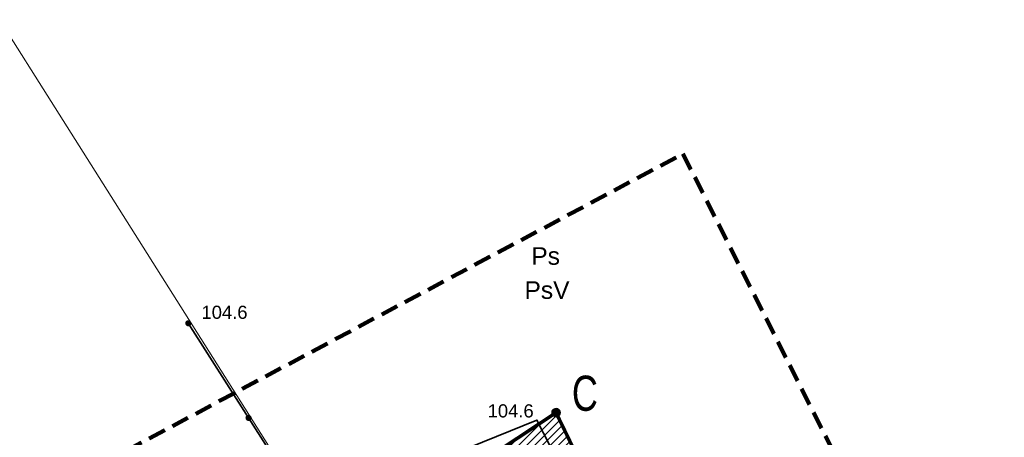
# Model space of a CAD drawing. Extents: x 6414462 to 7495468, y 5756825 to 5824657.
# Tile 28 of 54: x 6498241 to 6498297, y 5809763 to 5809787. Entities that reach past the tile are written whole.
import ezdxf
from ezdxf.enums import TextEntityAlignment as Align

# ---------------------------------------------------------------- set-up
doc = ezdxf.new("R2010")
doc.units = 0
for name, pattern in [('2324-2024 mdcp$0$PRZER2-1', [1.5, 1, -0.5]), ('Lipnica teren 1$0$ACAD_ISO04W100', [30, 24, -3, 0, -3]), ('Lipnica teren 1$0$HIDDEN2', [0.1875, 0.125, -0.0625])]:
    doc.linetypes.add(name, pattern=pattern)
for name, color, linetype, lineweight in [('2324-2024 mdcp$0$GEPPGD', 7, 'Continuous', 18), ('2324-2024 mdcp$0$GESDZI', 7, 'Continuous', 18), ('2324-2024 mdcp$0$GSLKOG', 7, 'Continuous', 35), ('2324-2024 mdcp$0$GSPWPN', 7, 'Continuous', 13), ('2324-2024 mdcp$0$GSPWPN_O', 7, 'Continuous', 13), ('2324-2024 mdcp$0$zasięg aktualizacji', 230, '2324-2024 mdcp$0$PRZER2-1', 100)]:
    doc.layers.add(name, color=color, linetype=linetype, lineweight=lineweight)
doc.layers.add('2324-2024 mdcp$0$GESKKL_O', color=7, linetype='Continuous', lineweight=18, true_color=0x24bc24)
doc.layers.add('2324-2024 mdcp$0$GESUZY_O', color=7, linetype='Continuous', lineweight=18, true_color=0x008000)
doc.layers.add('Lipnica hatch 1$0$_HELP', color=21, linetype='Continuous')
for name, color, linetype, true_color in [('Lipnica hatch 1$0$GPP_ZIELEŃ', 7, 'Continuous', 0x7f7f3f), ('Lipnica teren 1$0$demontaże', 1, 'Continuous', 0xff0000), ('Lipnica teren 1$0$GRANICA', 1, 'Lipnica teren 1$0$ACAD_ISO04W100', 0xff0000)]:
    doc.layers.add(name, color=color, linetype=linetype, true_color=true_color)
doc.styles.add('2324-2024 mdcp$0$Arial', font='arial.ttf')
doc.styles.add('Lipnica teren 1$0$WYMIARY', font='swisscl.ttf')

# ---------------------------------------------------------------- blocks, each defined once
blk = doc.blocks.new('2324-2024 mdcp$0$GSPWPN1')
blk.add_hatch(color=0).paths.add_polyline_path([(-0.045, 0), (-0.043467, -0.011647), (-0.038971, -0.0225), (-0.03182, -0.03182), (-0.0225, -0.038971), (-0.011647, -0.043467), (0, -0.045), (0.011647, -0.043467), (0.0225, -0.038971), (0.03182, -0.03182), (0.038971, -0.0225), (0.043467, -0.011647), (0.045, 0), (0.043467, 0.011647), (0.038971, 0.0225), (0.03182, 0.03182), (0.0225, 0.038971), (0.011647, 0.043467), (0, 0.045), (-0.011647, 0.043467), (-0.0225, 0.038971), (-0.03182, 0.03182), (-0.038971, 0.0225), (-0.043467, 0.011647)])
blk = doc.blocks.new('2324-2024 mdcp$0$KOLO')
blk.add_hatch(color=0).paths.add_polyline_path([(-0.175, 0), (-0.169037, -0.045293), (-0.151554, -0.0875), (-0.123744, -0.123744), (-0.0875, -0.151554), (-0.045293, -0.169037), (0, -0.175), (0.045293, -0.169037), (0.0875, -0.151554), (0.123744, -0.123744), (0.151554, -0.0875), (0.169037, -0.045293), (0.175, 0), (0.169037, 0.045293), (0.151554, 0.0875), (0.123744, 0.123744), (0.0875, 0.151554), (0.045293, 0.169037), (0, 0.175), (-0.045293, 0.169037), (-0.0875, 0.151554), (-0.123744, 0.123744), (-0.151554, 0.0875), (-0.169037, 0.045293)])
blk = doc.blocks.new('2324-2024 mdcp$0$GSLKOG1')
blk.add_hatch(color=0).paths.add_polyline_path([(-0.175, 0), (-0.169037, -0.045293), (-0.151554, -0.0875), (-0.123744, -0.123744), (-0.0875, -0.151554), (-0.045293, -0.169037), (0, -0.175), (0.045293, -0.169037), (0.0875, -0.151554), (0.123744, -0.123744), (0.151554, -0.0875), (0.169037, -0.045293), (0.175, 0), (0.169037, 0.045293), (0.151554, 0.0875), (0.123744, 0.123744), (0.0875, 0.151554), (0.045293, 0.169037), (0, 0.175), (-0.045293, 0.169037), (-0.0875, 0.151554), (-0.123744, 0.123744), (-0.151554, 0.0875), (-0.169037, 0.045293)])
blk = doc.blocks.new('2324-2024 mdcp$0$GEPPGD1_1')
at = {"true_color": 0xffffff}
blk.add_hatch(color=7, dxfattribs=at).paths.add_polyline_path([(0, -0.25), (0.077254, -0.237764), (0.146946, -0.202254), (0.202254, -0.146946), (0.237764, -0.077254), (0.25, 0), (0.237764, 0.077254), (0.202254, 0.146946), (0.146946, 0.202254), (0.077254, 0.237764), (0, 0.25), (-0.077254, 0.237764), (-0.146946, 0.202254), (-0.202254, 0.146946), (-0.237764, 0.077254), (-0.25, 0), (-0.237764, -0.077254), (-0.202254, -0.146946), (-0.146946, -0.202254), (-0.077254, -0.237764)])
at = {"color": 0}
blk.add_lwpolyline([(0, 0.25), (0.077254, 0.237764), (0.146946, 0.202254), (0.202254, 0.146946), (0.237764, 0.077254), (0.25, 0), (0.237764, -0.077254), (0.202254, -0.146946), (0.146946, -0.202254), (0.077254, -0.237764), (0, -0.25), (-0.077254, -0.237764), (-0.146946, -0.202254), (-0.202254, -0.146946), (-0.237764, -0.077254), (-0.25, 0), (-0.237764, 0.077254), (-0.202254, 0.146946), (-0.146946, 0.202254), (-0.077254, 0.237764)], close=True, dxfattribs=at)
blk = doc.blocks.new('2324-2024 mdcp')
at = {"layer": '2324-2024 mdcp$0$GESDZI', "color": 7, "linetype": 'Continuous', "lineweight": 18}
for points in [[(6498336.53, 5809764.26), (6498284.59, 5809737.518), (6498271.404, 5809764.778), (6498259.018, 5809756.579), (6498223.46, 5809812.93), (6498203.85, 5809801.58), (6498188.135, 5809835.514), (6498147.544, 5809813.462), (6498100.028, 5809920.586), (6498204.15, 5809995.92), (6498210.17, 5809985.25), (6498226.36, 5809956.54), (6498245.19, 5809923.13), (6498269.29, 5809880.41), (6498280.36, 5809860.77), (6498282.58, 5809857.31), (6498312.68, 5809805.23), (6498323.75, 5809786.22), (6498328.66, 5809777.78), (6498331.84, 5809772.31)], [(6498255.246, 5809723.193), (6498250.843, 5809721.043), (6498203.85, 5809801.58), (6498223.46, 5809812.93), (6498259.018, 5809756.579), (6498264.327, 5809748.087), (6498245.624, 5809739.773)], [(6498284.59, 5809737.518), (6498255.246, 5809723.193), (6498245.624, 5809739.773), (6498264.327, 5809748.087), (6498259.018, 5809756.579), (6498271.404, 5809764.778)]]:
    blk.add_lwpolyline(points, close=True, dxfattribs=at)
at = {"layer": '2324-2024 mdcp$0$GSLKOG', "color": 7, "linetype": 'Continuous', "lineweight": 35}
blk.add_lwpolyline([(6498250.466, 5809769.873), (6498257.325, 5809759.086), (6498270.312, 5809764.351), (6498284.442, 5809736.749), (6498278.572, 5809733.822)], dxfattribs=at)
at = {"layer": '2324-2024 mdcp$0$zasięg aktualizacji'}
blk.add_lwpolyline([(6498303.01, 5809731.194), (6498248.373, 5809706.305), (6498223.102, 5809749.882), (6498278.628, 5809779.528), (6498303.01, 5809731.194)], dxfattribs=at)
at = {"layer": '2324-2024 mdcp$0$GEPPGD', "color": 7, "linetype": 'Continuous', "lineweight": 18}
blk.add_blockref('2324-2024 mdcp$0$GEPPGD1_1', (6498271.404, 5809764.778), dxfattribs=at)
at = {"layer": '2324-2024 mdcp$0$GSLKOG', "color": 7, "linetype": 'Continuous', "lineweight": 35, "rotation": 302.4505662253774}
for name, p in [('2324-2024 mdcp$0$GSLKOG1', (6498250.466, 5809769.873)), ('2324-2024 mdcp$0$KOLO', (6498253.896, 5809764.48)), ('2324-2024 mdcp$0$KOLO', (6498253.896, 5809764.48))]:
    blk.add_blockref(name, p, dxfattribs=at)
at = {"layer": '2324-2024 mdcp$0$GSPWPN', "color": 7, "linetype": 'Continuous', "lineweight": 13}
for p in [(6498250.466, 5809769.873), (6498270.312, 5809764.351)]:
    blk.add_blockref('2324-2024 mdcp$0$GSPWPN1', p, dxfattribs=at)
at = {"layer": '2324-2024 mdcp$0$GESKKL_O', "color": 82, "linetype": 'Continuous', "lineweight": 0, "true_color": 0x24bc24, "style": '2324-2024 mdcp$0$Arial'}
blk.add_text('PsV', height=1, dxfattribs=at).set_placement((6498270.888, 5809771.263), align=Align.CENTER)
at = {"layer": '2324-2024 mdcp$0$GESUZY_O', "color": 96, "linetype": 'Continuous', "lineweight": 0, "true_color": 0x008000, "style": '2324-2024 mdcp$0$Arial'}
blk.add_text('Ps', height=1, dxfattribs=at).set_placement((6498270.812, 5809773.206), align=Align.CENTER)
at = {"layer": '2324-2024 mdcp$0$GSPWPN_O', "color": 7, "linetype": 'Continuous', "lineweight": 0, "style": '2324-2024 mdcp$0$Arial'}
for p in [(6498251.216, 5809770.123), (6498267.508, 5809764.505)]:
    blk.add_text('104.6', height=0.75, dxfattribs=at).set_placement(p)
blk = doc.blocks.new('Lipnica teren 1')
at = {"layer": 'Lipnica teren 1$0$GRANICA', "ltscale": 0.1, "const_width": 0.2}
blk.add_lwpolyline([(6498245.624, 5809739.773), (6498255.246, 5809723.193), (6498284.59, 5809737.518), (6498271.404, 5809764.778), (6498259.018, 5809756.579), (6498264.327, 5809748.087), (6498245.624, 5809739.773)], dxfattribs=at)
at = {"layer": 'Lipnica teren 1$0$demontaże', "linetype": 'Lipnica teren 1$0$HIDDEN2'}
blk.add_blockref('2324-2024 mdcp', (0, 0), dxfattribs=at)
at = {"layer": 'Lipnica teren 1$0$GRANICA', "ltscale": 0.1, "insert": (6498272.306, 5809766.886, 10.32), "char_height": 2, "attachment_point": 1, "style": 'Lipnica teren 1$0$WYMIARY'}
blk.add_mtext_dynamic_manual_height_columns('C', width=3.23335, gutter_width=62.5, heights=[0], dxfattribs=at)
blk = doc.blocks.new('Lipnica hatch 1')
at = {"layer": 'Lipnica hatch 1$0$GPP_ZIELEŃ'}
h = blk.add_hatch(dxfattribs=at)
h.set_pattern_fill('ANSI31', color=256, scale=0.1)
h.set_pattern_definition([(45, (0, 0), (-0.224506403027, 0.224506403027), [])])
h.paths.add_polyline_path([(6498264.327, 5809748.087), (6498245.624, 5809739.773), (6498255.246, 5809723.193), (6498284.59, 5809737.518), (6498271.404, 5809764.778), (6498266.253, 5809761.368), (6498268.065, 5809757.017), (6498268.492, 5809756.24), (6498262.798, 5809753.817), (6498262.434, 5809754.71), (6498261.108, 5809757.962), (6498259.018, 5809756.579)])
h.paths.add_polyline_path([(6498265.571, 5809740.474), (6498273.64, 5809744.413), (6498278.466, 5809734.528), (6498273.074, 5809731.896), (6498271.408, 5809735.309), (6498260.226, 5809729.85), (6498259.26, 5809731.829), (6498255.821, 5809730.15), (6498252.204, 5809737.56), (6498251.546, 5809738.908), (6498263.491, 5809744.734)], flags=16)
h.paths.add_polyline_path([(6498270.623, 5809751.999), (6498273.636, 5809753.747), (6498275.574, 5809750.522), (6498272.576, 5809748.763)], flags=16)
at = {"layer": 'Lipnica hatch 1$0$_HELP', "ltscale": 0.1, "const_width": 0.2}
blk.add_lwpolyline([(6498245.624, 5809739.773), (6498255.246, 5809723.193), (6498284.59, 5809737.518), (6498271.404, 5809764.778), (6498259.018, 5809756.579), (6498264.327, 5809748.087), (6498245.624, 5809739.773)], dxfattribs=at)

msp = doc.modelspace()

# ---------------------------------------------------------------- block references
for name in ['Lipnica teren 1', 'Lipnica hatch 1']:
    msp.add_blockref(name, (0, 0))

doc.saveas('drawing.dxf')
